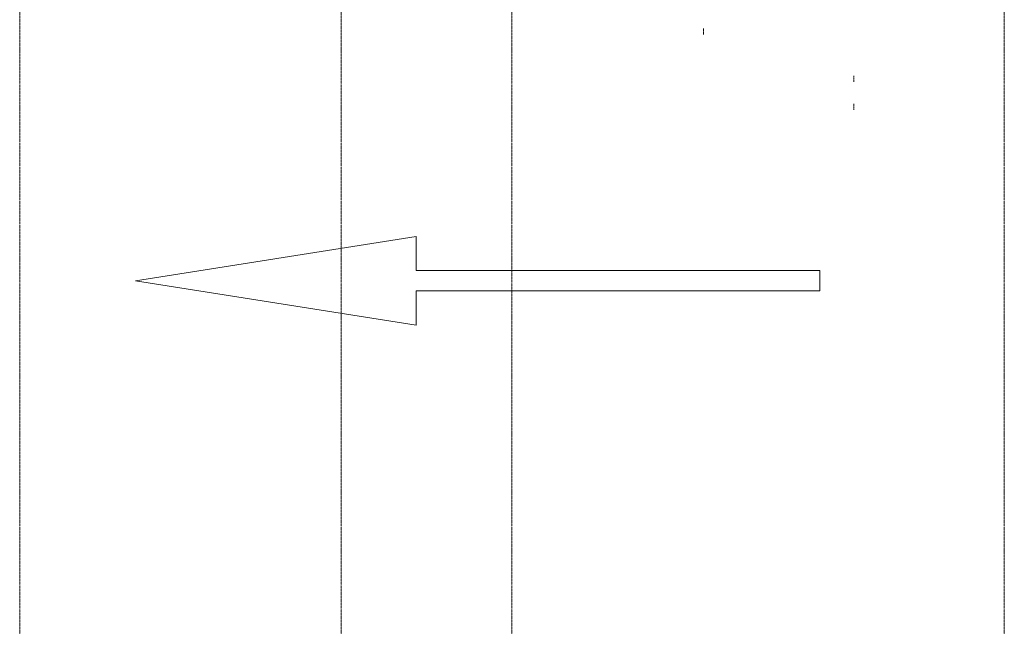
# Model space of a CAD drawing. Header units: millimetres. Extents: x -290 to 116110, y -2975 to 80225.
# Tile 89 of 247: x 40790 to 47990, y 43108 to 47546. Entities that reach past the tile are written whole.
import ezdxf

# ---------------------------------------------------------------- set-up
doc = ezdxf.new("R2010")
doc.units = ezdxf.units.MM
doc.linetypes.add('ADSK_Линия сетки', pattern=[25, 20, -2.5, 0, -2.5])
doc.linetypes.add('ADSK_Осевая', pattern=[14, 10, -2, 0, -2])
for name, color, linetype, lineweight in [('Осевая линия', 7, 'ADSK_Осевая', 18), ('Оси', 7, 'Continuous', 9), ('Парковка', 7, 'Continuous', 18)]:
    doc.layers.add(name, color=color, linetype=linetype, lineweight=lineweight)

# ---------------------------------------------------------------- blocks, each defined once
blk = doc.blocks.new('199_Паркинг_Дорожная разметка - Стрелка_Прямое_Движение-4798525-B2_-11_400__На лист секция 4_-11_400')
at = {"layer": 'Парковка', "color": 253, "true_color": 0xaaaaaa}
for p, q in [((0, 2504), (-324.3, 450)), ((324.3, 450), (0, 2504)), ((-324.3, 450), (-75, 450)), ((-75, 450), (-75, -2500)), ((75, -2500), (75, 450)), ((75, 450), (324.3, 450)), ((-75, -2500), (75, -2500))]:
    blk.add_line(p, q, dxfattribs=at)
blk = doc.blocks.new('135_SLK_GD_AR_rvt-1-B2_-11_400__На лист секция 4_-11_400')
at = {"layer": 'Парковка', "color": 253, "lineweight": 18, "true_color": 0xaaaaaa, "rotation": 89.99999999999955}
blk.add_blockref('199_Паркинг_Дорожная разметка - Стрелка_Прямое_Движение-4798525-B2_-11_400__На лист секция 4_-11_400', (-13091459.7, -9253325.3), dxfattribs=at)
blk = doc.blocks.new('A$Cc005853f')
at = {"layer": 'Осевая линия', "color": 5, "true_color": 0x0000ff}
for p, q in [((43703.1, 46554.4), (43703.1, 46559.4)), ((43703.1, 46514.4), (43703.1, 46554.4))]:
    blk.add_line(p, q, dxfattribs=at)
at = {"layer": 'Осевая линия', "color": 1, "true_color": 0xff0000}
for p, q in [((44803.1, 46174.4), (44803.1, 46214.4)), ((44803.1, 46169.4), (44803.1, 46174.4)), ((44803.1, 46004.4), (44803.1, 46009.4)), ((44803.1, 45964.4), (44803.1, 46004.4))]:
    blk.add_line(p, q, dxfattribs=at)
at = {"layer": 'Оси', "color": 253, "linetype": 'ADSK_Линия сетки', "true_color": 0xaaaaaa}
for p, q in [((38703.1, 2607.6), (38703.1, 76891.3)), ((41053.1, 2607.6), (41053.1, 76891.4)), ((42303.1, 2607.6), (42303.1, 76891.5)), ((45903.1, 2607.6), (45903.1, 76891.8))]:
    blk.add_line(p, q, dxfattribs=at)
at = {"lineweight": 5}
blk.add_blockref('135_SLK_GD_AR_rvt-1-B2_-11_400__На лист секция 4_-11_400', (13133512.8, 9298039.8), dxfattribs=at)

msp = doc.modelspace()

# ---------------------------------------------------------------- block references
msp.add_blockref('A$Cc005853f', (2087, 921.7))

doc.saveas('drawing.dxf')
